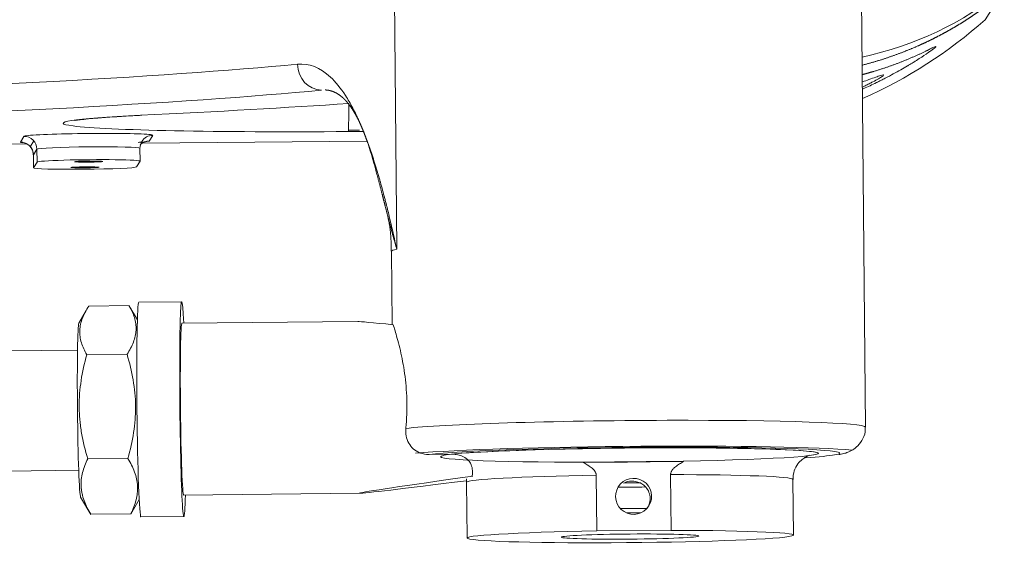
# Model space of a CAD drawing. Header units: millimetres. Extents: x -46 to 5160, y -5105 to -1541.
# Tile 78 of 104: x 4724 to 4742, y -4990 to -4981. Entities that reach past the tile are written whole.
import ezdxf

# ---------------------------------------------------------------- set-up
doc = ezdxf.new("R2010")
doc.units = ezdxf.units.MM
doc.header["$LTSCALE"] = 0.3175
doc.layers.add('1轮廓实线层', color=7, linetype='Continuous', lineweight=18)

# ---------------------------------------------------------------- blocks, each defined once
blk = doc.blocks.new('MR10C-1488')
at = {"layer": '1轮廓实线层'}
for p, q in [((7770.305, -4877.858), (7770.359, -4883.933)), ((7779.092, -4887.247), (7779.008, -4877.814)), ((7781.327, -4879.657), (7781.615, -4879.193)), ((7765.811, -4881.811), (7765.744, -4881.917)), ((7769.732, -4881.738), (7769.455, -4881.74)), ((7769.458, -4881.716), (7769.665, -4881.715)), ((7761.363, -4881.988), (7763.465, -4881.971)), ((7763.345, -4881.937), (7763.411, -4881.83)), ((7763.53, -4882.022), (7763.597, -4881.915)), ((7765.621, -4881.954), (7769.805, -4881.92)), ((7763.653, -4882.068), (7763.587, -4882.175)), ((7763.587, -4882.175), (7763.587, -4882.176)), ((7763.589, -4882.415), (7763.587, -4882.175)), ((7763.587, -4882.176), (7763.589, -4882.415)), ((7763.656, -4882.308), (7763.653, -4882.068)), ((7765.573, -4882.052), (7765.573, -4882.052)), ((7765.575, -4882.291), (7765.573, -4882.052)), ((7763.656, -4882.308), (7763.589, -4882.415)), ((7765.508, -4882.399), (7765.575, -4882.292)), ((7770.263, -4883.968), (7770.275, -4885.337)), ((7766.352, -4884.911), (7765.553, -4884.919)), ((7764.57, -4885.071), (7764.435, -4885.312)), ((7764.62, -4884.99), (7765.37, -4884.983)), ((7765.526, -4885.246), (7765.368, -4884.978)), ((7769.631, -4885.279), (7766.356, -4885.311)), ((7764.41, -4885.811), (7763.082, -4885.824)), ((7765.333, -4885.89), (7764.583, -4885.898)), ((7765.35, -4887.829), (7764.6, -4887.836)), ((7771.39, -4887.751), (7770.963, -4887.755)), ((7778.616, -4887.735), (7778.617, -4887.731)), ((7763.104, -4888.064), (7764.432, -4888.051)), ((7773.832, -4887.904), (7775.703, -4887.889)), ((7774.086, -4889.181), (7774.077, -4888.142)), ((7775.462, -4888.13), (7775.471, -4889.17)), ((7777.75, -4889.258), (7777.741, -4888.219)), ((7771.661, -4888.273), (7771.671, -4889.312)), ((7764.467, -4888.548), (7764.657, -4888.871)), ((7765.455, -4888.778), (7765.559, -4888.593)), ((7766.388, -4888.511), (7769.663, -4888.479)), ((7769.664, -4888.479), (7769.66, -4888.474)), ((7765.405, -4888.86), (7764.655, -4888.867)), ((7765.592, -4888.919), (7766.392, -4888.911)), ((7774.086, -4889.181), (7775.471, -4889.17))]:
    blk.add_line(p, q, dxfattribs=at)
for centre, major_axis, ratio, start_param, end_param in [((7776.405, -4871.596), (-4.183, 8.208), 0.819468, 2.923171, 3.314302), ((7775.48, -4873.08), (-7.468, 4.655), 0.999045, 2.543971, 2.854531), ((7779.968, -4879.655), (0.285, -0.573), 0.974685, 6.245113, 6.371302), ((7739.028, -4880.289), (31.999, 0.285), 0.036886, 5.289623, 5.883581), ((7768.952, -4880.488), (-0.046, 0.478), 0.920588, 1.476206, 3.047002), ((7739.032, -4880.769), (-32.479, -0.289), 0.036886, 2.14803, 2.741988), ((7739.032, -4880.769), (36.159, 0.322), 0.036886, 5.536786, 5.712372), ((7769.449, -4881.101), (0.005, -0.64), 0.023425, 0.036904, 1.358558), ((7769.581, -4881.538), (-5.44, -0.048), 0.036886, 5.536786, 6.544711), ((7769.581, -4881.538), (-5.44, -0.048), 0.036886, 0.261526, 1.547353), ((7764.611, -4881.82), (-1.2, -0.011), 0.036886, 6.090834, 6.259742), ((7764.611, -4881.82), (-1.2, -0.011), 0.036886, 3.311652, 6.090834), ((7765.813, -4882.051), (-0.204, 0.127), 0.999045, 5.278196, 6.283162), ((7764.611, -4881.82), (-1.2, -0.011), 0.036886, 3.11815, 3.311651), ((7764.544, -4881.927), (-1.2, -0.011), 0.036886, 6.259742, 6.563736), ((7763.347, -4882.177), (-0.204, 0.127), 0.999045, 3.707399, 5.278196), ((7763.413, -4882.07), (-0.204, 0.127), 0.999045, 3.707399, 5.278196), ((7765.813, -4882.051), (-0.204, 0.127), 0.999045, 6.283162, 6.848992), ((7765.746, -4882.157), (-0.204, 0.127), 0.999045, 5.278196, 6.017674), ((7764.544, -4881.927), (-1.2, -0.011), 0.036886, 2.646287, 3.11815), ((7764.613, -4882.06), (0.96, 0.009), 0.036886, 0.000024, 3.11815), ((7764.615, -4882.3), (0.96, 0.009), 0.036886, 6.259742, 9.401335), ((7764.549, -4882.407), (0.96, 0.009), 0.036886, 3.11815, 6.259742), ((7774.663, -4883.929), (4.4, 0.039), 0.036886, 2.931634, 3.141599), ((7765.572, -4886.919), (-0.02, 2), 0.027181, 6.283185, 9.424676), ((7766.372, -4886.911), (0.02, -2), 0.027181, 2.498161, 6.283185), ((7782.59, -4886.751), (-12.967, 1.471), 0.004082, 5.960681, 6.245067), ((7764.453, -4886.93), (-0.016, 1.62), 0.027181, 0.047125, 3.094567), ((7766.372, -4886.911), (-0.016, 1.6), 0.027181, 0, 3.141495), ((7774.693, -4887.286), (-4.4, -0.039), 0.036886, 3.141907, 5.959033), ((7774.697, -4887.766), (-4.4, -0.039), 0.036886, 3.481439, 5.847451), ((7774.697, -4887.766), (3.92, 0.035), 0.036886, 0.131673, 2.831872), ((7774.697, -4887.766), (-3.52, -0.031), 0.036886, 3.254161, 6.283185), ((7774.697, -4887.766), (-3.52, -0.031), 0.036886, 3.326869, 5.978766), ((7774.697, -4887.766), (-3.52, -0.031), 0.036886, 0, 3.11815), ((7774.697, -4887.766), (3.92, 0.035), 0.036886, 5.702306, 6.059662), ((7774.697, -4887.766), (-3.52, -0.031), 0.036886, 2.868884, 3.254163), ((7774.697, -4887.766), (-3.52, -0.031), 0.036886, 3.118148, 3.326869), ((7774.697, -4887.766), (3.92, 0.035), 0.036886, 6.059662, 6.259746), ((7774.697, -4887.766), (3.92, 0.035), 0.036886, 6.283185, 6.414859), ((7774.699, -4888.006), (3.104, 0.028), 0.036886, 1.241245, 1.853461), ((7782.59, -4886.751), (12.939, 1.727), 0.004897, 2.559653, 3.102365), ((7782.59, -4886.751), (12.939, 1.727), 0.004897, 3.186321, 3.705153), ((7774.701, -4888.246), (3.04, 0.027), 0.036886, 1.777275, 3.142028), ((7774.701, -4888.246), (3.04, 0.027), 0.036886, 6.282724, 7.600617), ((7774.703, -4888.428), (1.76, 0.016), 0.036886, 1.407737, 1.69529), ((7774.702, -4888.348), (-1.68, -0.015), 0.036886, 4.592231, 4.781218), ((7766.372, -4886.911), (0.02, -2), 0.027181, 6.283185, 6.926628), ((7775.76, -4886.818), (6.104, 1.659), 0.010768, 3.103904, 3.187859), ((7774.706, -4888.827), (-1.76, -0.016), 0.036886, 4.524196, 4.814008), ((7774.707, -4888.907), (1.68, 0.015), 0.036886, 1.451522, 1.607522), ((7774.71, -4889.285), (3.04, 0.027), 0.036886, 1.777275, 7.600617)]:
    blk.add_ellipse(centre, major_axis=major_axis, ratio=ratio, start_param=start_param, end_param=end_param, dxfattribs=at)
for centre, major_axis, ratio in [((7764.615, -4882.3), (0.264, 0.002), 0.036886), ((7764.549, -4882.407), (0.264, 0.002), 0.036886), ((7774.773, -4888.536), (-0.285, 0.178), 0.999045), ((7774.71, -4889.285), (-1.28, -0.011), 0.036886)]:
    blk.add_ellipse(centre, major_axis=major_axis, ratio=ratio, dxfattribs=at)
for points, knots in [([(7781.615, -4879.193), (7781.612, -4879.196), (7781.604, -4879.202), (7781.593, -4879.212), (7781.582, -4879.221), (7781.571, -4879.23), (7781.559, -4879.239), (7781.548, -4879.248), (7781.537, -4879.257), (7781.526, -4879.266), (7781.514, -4879.275), (7781.503, -4879.284), (7781.491, -4879.293), (7781.48, -4879.302), (7781.468, -4879.311), (7781.457, -4879.32), (7781.445, -4879.329), (7781.434, -4879.338), (7781.422, -4879.347), (7781.41, -4879.356), (7781.399, -4879.364), (7781.387, -4879.373), (7781.375, -4879.382), (7781.364, -4879.391), (7781.352, -4879.4), (7781.34, -4879.408), (7781.328, -4879.417), (7781.316, -4879.426), (7781.304, -4879.435), (7781.292, -4879.443), (7781.28, -4879.452), (7781.268, -4879.461), (7781.256, -4879.469), (7781.244, -4879.478), (7781.232, -4879.486), (7781.22, -4879.495), (7781.208, -4879.504), (7781.196, -4879.512), (7781.184, -4879.521), (7781.171, -4879.529), (7781.159, -4879.538), (7781.147, -4879.546), (7781.135, -4879.555), (7781.122, -4879.563), (7781.11, -4879.571), (7781.097, -4879.58), (7781.085, -4879.588), (7781.072, -4879.596), (7781.06, -4879.605), (7781.047, -4879.613), (7781.035, -4879.621), (7781.022, -4879.63), (7781.01, -4879.638), (7780.997, -4879.646), (7780.984, -4879.654), (7780.972, -4879.662), (7780.959, -4879.671), (7780.946, -4879.679), (7780.933, -4879.687), (7780.92, -4879.695), (7780.907, -4879.703), (7780.895, -4879.711), (7780.882, -4879.719), (7780.869, -4879.727), (7780.856, -4879.735), (7780.843, -4879.743), (7780.83, -4879.751), (7780.817, -4879.759), (7780.803, -4879.767), (7780.79, -4879.774), (7780.777, -4879.782), (7780.764, -4879.79), (7780.751, -4879.798), (7780.737, -4879.806), (7780.724, -4879.813), (7780.711, -4879.821), (7780.698, -4879.829), (7780.684, -4879.836), (7780.671, -4879.844), (7780.657, -4879.852), (7780.644, -4879.859), (7780.63, -4879.867), (7780.617, -4879.874), (7780.603, -4879.882), (7780.59, -4879.889), (7780.576, -4879.897), (7780.562, -4879.904), (7780.549, -4879.912), (7780.535, -4879.919), (7780.521, -4879.926), (7780.507, -4879.934), (7780.494, -4879.941), (7780.48, -4879.948), (7780.466, -4879.956), (7780.452, -4879.963), (7780.438, -4879.97), (7780.424, -4879.977), (7780.41, -4879.984), (7780.396, -4879.991), (7780.382, -4879.999), (7780.368, -4880.006), (7780.354, -4880.013), (7780.34, -4880.02), (7780.326, -4880.027), (7780.312, -4880.034), (7780.297, -4880.041), (7780.283, -4880.048), (7780.269, -4880.054), (7780.255, -4880.061), (7780.24, -4880.068), (7780.226, -4880.075), (7780.211, -4880.082), (7780.197, -4880.088), (7780.183, -4880.095), (7780.168, -4880.102), (7780.154, -4880.108), (7780.139, -4880.115), (7780.124, -4880.122), (7780.11, -4880.128), (7780.095, -4880.135), (7780.078, -4880.142), (7780.058, -4880.151), (7780.035, -4880.161), (7780.012, -4880.171), (7779.989, -4880.181), (7779.966, -4880.191), (7779.943, -4880.2), (7779.92, -4880.21), (7779.897, -4880.219), (7779.873, -4880.229), (7779.849, -4880.238), (7779.826, -4880.248), (7779.802, -4880.257), (7779.778, -4880.266), (7779.754, -4880.276), (7779.73, -4880.285), (7779.705, -4880.294), (7779.681, -4880.303), (7779.656, -4880.312), (7779.631, -4880.321), (7779.607, -4880.33), (7779.582, -4880.338), (7779.557, -4880.347), (7779.532, -4880.356), (7779.506, -4880.364), (7779.481, -4880.373), (7779.455, -4880.381), (7779.43, -4880.389), (7779.404, -4880.398), (7779.378, -4880.406), (7779.352, -4880.414), (7779.326, -4880.422), (7779.3, -4880.43), (7779.274, -4880.438), (7779.247, -4880.445), (7779.221, -4880.453), (7779.194, -4880.461), (7779.167, -4880.468), (7779.14, -4880.476), (7779.113, -4880.483), (7779.086, -4880.49), (7779.059, -4880.497), (7779.041, -4880.502), (7779.032, -4880.504)], [0, 0, 0, 0, 0.004385, 0.008781, 0.013187, 0.017604, 0.022032, 0.026471, 0.03092, 0.03538, 0.039851, 0.044332, 0.048825, 0.053327, 0.057841, 0.062365, 0.0669, 0.071446, 0.076003, 0.08057, 0.085148, 0.089736, 0.094336, 0.098946, 0.103567, 0.108198, 0.11284, 0.117493, 0.122157, 0.126832, 0.131517, 0.136213, 0.140919, 0.145637, 0.150365, 0.155104, 0.159854, 0.164614, 0.169385, 0.174167, 0.178959, 0.183763, 0.188577, 0.193402, 0.198237, 0.203084, 0.207941, 0.212809, 0.217687, 0.222577, 0.227477, 0.232387, 0.237309, 0.242241, 0.247185, 0.252138, 0.257103, 0.262078, 0.267065, 0.272062, 0.277069, 0.282088, 0.287117, 0.292157, 0.297208, 0.302269, 0.307341, 0.312424, 0.317518, 0.322623, 0.327738, 0.332864, 0.338001, 0.343149, 0.348307, 0.353477, 0.358657, 0.363847, 0.369049, 0.374261, 0.379484, 0.384718, 0.389963, 0.395218, 0.400485, 0.405762, 0.411049, 0.416348, 0.421657, 0.426978, 0.432308, 0.43765, 0.443003, 0.448366, 0.45374, 0.459125, 0.464521, 0.469927, 0.475344, 0.480772, 0.486211, 0.491661, 0.497121, 0.502593, 0.508075, 0.513567, 0.519071, 0.524585, 0.530111, 0.535647, 0.541193, 0.546751, 0.552319, 0.557899, 0.563489, 0.56909, 0.574701, 0.580324, 0.585957, 0.591601, 0.597256, 0.605969, 0.614725, 0.623524, 0.632367, 0.641252, 0.650181, 0.659153, 0.668168, 0.677227, 0.686328, 0.695473, 0.704661, 0.713892, 0.723167, 0.732484, 0.741845, 0.751249, 0.760696, 0.770186, 0.77972, 0.789297, 0.798917, 0.80858, 0.818286, 0.828036, 0.837829, 0.847665, 0.857544, 0.867467, 0.877433, 0.887441, 0.897494, 0.907589, 0.917728, 0.92791, 0.938135, 0.948403, 0.958715, 0.969069, 0.979467, 0.989909, 1, 1, 1, 1]), ([(7780.301, -4880.201), (7780.32, -4880.191), (7780.354, -4880.175), (7780.388, -4880.159), (7780.407, -4880.153), (7780.409, -4880.158), (7780.396, -4880.172), (7780.367, -4880.196), (7780.337, -4880.219), (7780.31, -4880.238), (7780.296, -4880.248), (7780.277, -4880.261), (7780.268, -4880.268), (7780.263, -4880.272), (7780.26, -4880.273), (7780.259, -4880.274), (7780.258, -4880.275), (7780.258, -4880.275), (7780.258, -4880.275), (7780.258, -4880.275), (7780.258, -4880.275), (7780.214, -4880.306), (7780.16, -4880.342), (7780.065, -4880.403), (7780.031, -4880.424), (7779.976, -4880.458), (7779.947, -4880.476), (7779.912, -4880.497), (7779.894, -4880.507), (7779.885, -4880.513), (7779.881, -4880.515), (7779.879, -4880.517), (7779.877, -4880.517), (7779.877, -4880.518), (7779.877, -4880.518), (7779.876, -4880.518), (7779.876, -4880.518), (7779.797, -4880.565), (7779.709, -4880.615), (7779.565, -4880.693), (7779.515, -4880.72), (7779.436, -4880.76), (7779.396, -4880.78), (7779.348, -4880.804), (7779.324, -4880.816), (7779.311, -4880.823), (7779.305, -4880.826), (7779.302, -4880.827), (7779.3, -4880.828), (7779.3, -4880.828), (7779.299, -4880.828), (7779.299, -4880.828), (7779.299, -4880.829), (7779.221, -4880.867), (7779.139, -4880.905), (7779.054, -4880.943)], [0, 0, 0, 0, 0.057369, 0.114738, 0.172107, 0.229476, 0.286845, 0.344214, 0.401583, 0.401583, 0.430268, 0.44461, 0.451781, 0.455367, 0.45716, 0.458056, 0.458504, 0.458728, 0.45884, 0.45884, 0.458952, 0.458952, 0.573691, 0.573691, 0.63106, 0.63106, 0.659744, 0.674086, 0.681258, 0.684843, 0.686636, 0.687532, 0.687981, 0.688205, 0.688317, 0.688317, 0.688429, 0.688429, 0.803167, 0.803167, 0.860536, 0.860536, 0.88922, 0.903563, 0.910734, 0.914319, 0.916112, 0.917009, 0.917457, 0.917681, 0.917793, 0.917793, 0.917905, 0.917905, 1, 1, 1, 1]), ([(7779.034, -4880.68), (7779.038, -4880.679), (7779.046, -4880.677), (7779.059, -4880.674), (7779.073, -4880.67), (7779.087, -4880.666), (7779.101, -4880.662), (7779.115, -4880.659), (7779.129, -4880.655), (7779.142, -4880.651), (7779.156, -4880.647), (7779.17, -4880.643), (7779.183, -4880.639), (7779.197, -4880.635), (7779.21, -4880.631), (7779.224, -4880.627), (7779.237, -4880.624), (7779.256, -4880.618), (7779.279, -4880.611), (7779.308, -4880.602), (7779.336, -4880.593), (7779.364, -4880.584), (7779.392, -4880.575), (7779.42, -4880.566), (7779.448, -4880.557), (7779.476, -4880.548), (7779.503, -4880.538), (7779.531, -4880.529), (7779.558, -4880.519), (7779.585, -4880.509), (7779.612, -4880.5), (7779.639, -4880.49), (7779.666, -4880.48), (7779.693, -4880.47), (7779.719, -4880.459), (7779.746, -4880.449), (7779.772, -4880.439), (7779.799, -4880.428), (7779.825, -4880.418), (7779.851, -4880.407), (7779.877, -4880.396), (7779.903, -4880.385), (7779.929, -4880.374), (7779.954, -4880.363), (7779.98, -4880.352), (7780.005, -4880.341), (7780.03, -4880.33), (7780.056, -4880.319), (7780.081, -4880.307), (7780.106, -4880.296), (7780.13, -4880.284), (7780.155, -4880.273), (7780.18, -4880.261), (7780.204, -4880.249), (7780.228, -4880.237), (7780.253, -4880.225), (7780.277, -4880.213), (7780.293, -4880.205), (7780.301, -4880.201)], [0, 0, 0, 0, 0.008895, 0.019895, 0.030865, 0.041804, 0.052713, 0.063591, 0.074438, 0.085255, 0.096041, 0.106797, 0.117522, 0.128217, 0.138881, 0.149515, 0.160118, 0.170691, 0.193112, 0.215447, 0.237695, 0.259857, 0.281932, 0.30392, 0.325822, 0.347637, 0.369365, 0.391007, 0.412562, 0.434031, 0.455413, 0.476708, 0.497917, 0.519039, 0.540074, 0.561023, 0.581885, 0.602661, 0.62335, 0.643953, 0.664469, 0.684898, 0.705241, 0.725497, 0.745667, 0.76575, 0.785747, 0.805657, 0.825481, 0.845218, 0.864868, 0.884432, 0.90391, 0.923301, 0.942605, 0.961823, 0.980955, 1, 1, 1, 1]), ([(7768.51, -4880.485), (7768.725, -4880.465), (7768.93, -4880.545), (7769.219, -4880.816), (7769.313, -4880.931), (7769.45, -4881.142), (7769.517, -4881.257), (7769.593, -4881.408), (7769.63, -4881.488), (7769.649, -4881.528), (7769.658, -4881.549), (7769.663, -4881.559), (7769.665, -4881.565), (7769.667, -4881.567), (7769.667, -4881.569), (7769.667, -4881.569), (7769.668, -4881.57), (7769.668, -4881.57), (7769.668, -4881.57), (7769.668, -4881.57), (7769.668, -4881.57), (7769.668, -4881.57), (7769.733, -4881.717), (7769.798, -4881.883), (7769.895, -4882.162), (7769.943, -4882.308), (7769.999, -4882.492), (7770.027, -4882.587), (7770.041, -4882.636), (7770.048, -4882.66), (7770.051, -4882.672), (7770.053, -4882.679), (7770.054, -4882.682), (7770.054, -4882.683), (7770.054, -4882.684), (7770.055, -4882.684), (7770.055, -4882.685), (7770.055, -4882.685), (7770.055, -4882.685), (7770.055, -4882.685), (7770.081, -4882.779), (7770.108, -4882.879), (7770.143, -4883.012), (7770.151, -4883.046), (7770.161, -4883.082), (7770.163, -4883.091), (7770.164, -4883.094), (7770.164, -4883.094), (7770.164, -4883.094), (7770.164, -4883.094), (7770.164, -4883.094), (7770.164, -4883.094), (7770.164, -4883.095), (7770.164, -4883.095), (7770.165, -4883.098), (7770.168, -4883.109), (7770.179, -4883.156), (7770.192, -4883.206), (7770.223, -4883.337), (7770.247, -4883.437), (7770.3, -4883.665), (7770.329, -4883.792), (7770.359, -4883.933)], [0, 0, 0, 0, 0.25, 0.25, 0.375, 0.375, 0.4375, 0.46875, 0.484375, 0.492188, 0.496094, 0.498047, 0.499023, 0.499512, 0.499756, 0.499878, 0.499939, 0.499969, 0.499985, 0.499992, 0.499992, 0.5, 0.5, 0.625, 0.625, 0.6875, 0.71875, 0.734375, 0.742188, 0.746094, 0.748047, 0.749023, 0.749512, 0.749756, 0.749878, 0.749939, 0.749969, 0.749985, 0.749985, 0.75, 0.75, 0.8125, 0.8125, 0.828125, 0.832031, 0.833008, 0.833252, 0.833313, 0.833328, 0.833336, 0.833336, 0.833344, 0.833374, 0.833496, 0.833984, 0.835938, 0.84375, 0.875, 0.875, 0.9375, 0.9375, 1, 1, 1, 1]), ([(7779.035, -4880.815), (7779.08, -4880.8), (7779.121, -4880.785), (7779.255, -4880.738), (7779.326, -4880.713), (7779.395, -4880.692), (7779.412, -4880.687), (7779.432, -4880.685), (7779.436, -4880.687), (7779.427, -4880.702), (7779.394, -4880.724), (7779.307, -4880.774), (7779.272, -4880.793), (7779.21, -4880.826), (7779.187, -4880.837), (7779.14, -4880.861), (7779.114, -4880.873), (7779.071, -4880.894), (7779.054, -4880.903), (7779.036, -4880.911)], [0, 0, 0, 0, 0.086011, 0.086011, 0.305874, 0.305874, 0.415805, 0.415805, 0.525737, 0.525737, 0.7456, 0.7456, 0.855531, 0.855531, 0.910497, 0.910497, 0.965463, 0.965463, 1, 1, 1, 1]), ([(7770.172, -4883.238), (7770.171, -4883.237), (7770.17, -4883.229), (7770.166, -4883.216), (7770.161, -4883.198), (7770.157, -4883.18), (7770.152, -4883.163), (7770.148, -4883.146), (7770.144, -4883.129), (7770.139, -4883.112), (7770.135, -4883.096), (7770.131, -4883.079), (7770.127, -4883.063), (7770.123, -4883.047), (7770.119, -4883.032), (7770.115, -4883.016), (7770.111, -4883.001), (7770.107, -4882.986), (7770.103, -4882.971), (7770.099, -4882.957), (7770.096, -4882.943), (7770.092, -4882.928), (7770.089, -4882.915), (7770.081, -4882.886), (7770.07, -4882.843), (7770.056, -4882.786), (7770.041, -4882.73), (7770.027, -4882.675), (7770.012, -4882.62), (7769.998, -4882.567), (7769.984, -4882.514), (7769.97, -4882.462), (7769.956, -4882.411), (7769.942, -4882.361), (7769.928, -4882.312), (7769.914, -4882.263), (7769.901, -4882.216), (7769.887, -4882.17), (7769.873, -4882.124), (7769.859, -4882.079), (7769.845, -4882.036), (7769.831, -4881.993), (7769.821, -4881.961), (7769.813, -4881.939), (7769.809, -4881.927), (7769.805, -4881.915), (7769.801, -4881.904), (7769.797, -4881.892), (7769.793, -4881.88), (7769.788, -4881.868), (7769.784, -4881.856), (7769.78, -4881.845), (7769.776, -4881.833), (7769.771, -4881.822), (7769.767, -4881.81), (7769.763, -4881.799), (7769.758, -4881.787), (7769.754, -4881.776), (7769.75, -4881.765), (7769.745, -4881.753), (7769.741, -4881.742), (7769.736, -4881.731), (7769.732, -4881.72), (7769.727, -4881.709), (7769.723, -4881.698), (7769.718, -4881.687), (7769.714, -4881.676), (7769.709, -4881.665), (7769.704, -4881.654), (7769.7, -4881.643), (7769.695, -4881.633), (7769.69, -4881.622), (7769.686, -4881.612), (7769.681, -4881.601), (7769.676, -4881.591), (7769.671, -4881.58), (7769.667, -4881.57), (7769.662, -4881.56), (7769.657, -4881.55), (7769.652, -4881.539), (7769.647, -4881.529), (7769.642, -4881.519), (7769.637, -4881.509), (7769.632, -4881.5), (7769.627, -4881.49), (7769.622, -4881.48), (7769.617, -4881.47), (7769.612, -4881.461), (7769.607, -4881.451), (7769.602, -4881.442), (7769.596, -4881.432), (7769.591, -4881.423), (7769.586, -4881.414), (7769.581, -4881.405), (7769.575, -4881.396), (7769.57, -4881.387), (7769.565, -4881.378), (7769.559, -4881.369), (7769.554, -4881.36), (7769.549, -4881.351), (7769.543, -4881.343), (7769.538, -4881.334), (7769.532, -4881.326), (7769.527, -4881.317), (7769.521, -4881.309), (7769.516, -4881.301), (7769.51, -4881.293), (7769.504, -4881.284), (7769.499, -4881.276), (7769.493, -4881.269), (7769.487, -4881.261), (7769.482, -4881.253), (7769.476, -4881.245), (7769.47, -4881.238), (7769.464, -4881.23), (7769.458, -4881.223), (7769.452, -4881.216), (7769.447, -4881.208), (7769.441, -4881.201), (7769.435, -4881.194), (7769.429, -4881.187), (7769.423, -4881.181), (7769.417, -4881.174), (7769.411, -4881.167), (7769.405, -4881.161), (7769.398, -4881.154), (7769.392, -4881.148), (7769.386, -4881.142), (7769.38, -4881.135), (7769.374, -4881.129), (7769.367, -4881.123), (7769.361, -4881.118), (7769.355, -4881.112), (7769.349, -4881.106), (7769.342, -4881.101), (7769.336, -4881.095), (7769.329, -4881.09), (7769.323, -4881.084), (7769.316, -4881.079), (7769.31, -4881.074), (7769.303, -4881.069), (7769.297, -4881.064), (7769.29, -4881.06), (7769.284, -4881.055), (7769.277, -4881.051), (7769.27, -4881.046), (7769.264, -4881.042), (7769.257, -4881.038), (7769.25, -4881.034), (7769.243, -4881.03), (7769.237, -4881.026), (7769.23, -4881.022), (7769.223, -4881.018), (7769.216, -4881.015), (7769.209, -4881.012), (7769.202, -4881.008), (7769.195, -4881.005), (7769.188, -4881.002), (7769.181, -4880.999), (7769.174, -4880.996), (7769.167, -4880.994), (7769.16, -4880.991), (7769.153, -4880.989), (7769.146, -4880.986), (7769.138, -4880.984), (7769.131, -4880.982), (7769.124, -4880.98), (7769.117, -4880.978), (7769.109, -4880.976), (7769.102, -4880.975), (7769.094, -4880.973), (7769.087, -4880.972), (7769.08, -4880.971), (7769.072, -4880.969), (7769.065, -4880.968), (7769.057, -4880.968), (7769.05, -4880.967), (7769.042, -4880.966), (7769.035, -4880.966), (7769.03, -4880.966), (7769.028, -4880.965)], [0, 0, 0, 0, 0.001092, 0.006597, 0.012039, 0.017418, 0.022733, 0.027985, 0.033174, 0.038299, 0.043361, 0.048359, 0.053293, 0.058164, 0.06297, 0.067713, 0.072392, 0.077007, 0.081558, 0.086044, 0.090466, 0.094824, 0.099117, 0.103346, 0.121278, 0.139044, 0.156645, 0.17408, 0.191351, 0.208458, 0.2254, 0.242178, 0.258791, 0.275239, 0.291522, 0.307638, 0.323587, 0.339368, 0.35498, 0.370422, 0.385692, 0.40079, 0.415713, 0.420031, 0.424348, 0.428665, 0.432982, 0.437297, 0.441612, 0.445927, 0.450241, 0.454554, 0.458867, 0.463179, 0.467491, 0.471802, 0.476113, 0.480423, 0.484733, 0.489042, 0.493351, 0.497659, 0.501967, 0.506274, 0.510581, 0.514887, 0.519193, 0.523498, 0.527803, 0.532107, 0.536411, 0.540715, 0.545017, 0.54932, 0.553622, 0.557923, 0.562224, 0.566525, 0.570825, 0.575124, 0.579423, 0.583722, 0.58802, 0.592317, 0.596614, 0.600911, 0.605207, 0.609502, 0.613797, 0.618092, 0.622386, 0.626679, 0.630972, 0.635264, 0.639555, 0.643846, 0.648137, 0.652427, 0.656716, 0.661005, 0.665293, 0.66958, 0.673867, 0.678153, 0.682438, 0.686723, 0.691007, 0.69529, 0.699573, 0.703855, 0.708136, 0.712417, 0.716696, 0.720975, 0.725253, 0.729531, 0.733807, 0.738083, 0.742358, 0.746632, 0.750905, 0.755177, 0.759448, 0.763719, 0.767988, 0.772257, 0.776525, 0.780791, 0.785057, 0.789322, 0.793586, 0.797848, 0.80211, 0.80637, 0.81063, 0.814888, 0.819146, 0.823402, 0.827657, 0.831911, 0.836163, 0.840415, 0.844665, 0.848914, 0.853162, 0.857409, 0.861654, 0.865898, 0.870141, 0.874382, 0.878622, 0.882861, 0.887099, 0.891335, 0.895569, 0.899802, 0.904034, 0.908265, 0.912493, 0.916721, 0.920947, 0.925171, 0.929394, 0.933616, 0.937836, 0.942054, 0.946271, 0.950486, 0.9547, 0.958912, 0.963122, 0.967331, 0.971538, 0.975744, 0.979947, 0.98415, 0.98835, 0.992549, 0.996746, 1, 1, 1, 1]), ([(7764.353, -4881.537), (7764.353, -4881.537), (7764.355, -4881.537), (7764.386, -4881.531), (7764.485, -4881.517), (7764.663, -4881.498), (7764.926, -4881.477), (7765.248, -4881.456), (7765.493, -4881.443), (7765.611, -4881.437)], [0, 0, 0, 0, 0.020419, 0.127935, 0.269913, 0.442167, 0.633363, 0.833934, 1, 1, 1, 1]), ([(7763.411, -4881.95), (7763.411, -4881.95), (7763.413, -4881.95), (7763.423, -4881.952), (7763.451, -4881.962), (7763.494, -4881.986), (7763.543, -4882.033), (7763.579, -4882.102), (7763.585, -4882.152), (7763.584, -4882.176)], [0, 0, 0, 0, 0.081375, 0.230513, 0.339621, 0.464993, 0.638166, 0.833892, 1, 1, 1, 1]), ([(7765.576, -4881.988), (7765.582, -4881.982), (7765.599, -4881.967), (7765.629, -4881.948), (7765.655, -4881.936), (7765.672, -4881.931), (7765.68, -4881.929), (7765.672, -4881.931), (7765.631, -4881.936), (7765.576, -4881.94), (7765.54, -4881.942)], [0, 0, 0, 0, 0.039372, 0.115081, 0.178331, 0.24023, 0.322933, 0.461179, 0.720953, 1, 1, 1, 1]), ([(7770.359, -4883.933), (7770.357, -4883.925), (7770.352, -4883.908), (7770.345, -4883.883), (7770.338, -4883.858), (7770.331, -4883.834), (7770.324, -4883.809), (7770.318, -4883.785), (7770.311, -4883.761), (7770.304, -4883.737), (7770.298, -4883.714), (7770.292, -4883.691), (7770.285, -4883.667), (7770.279, -4883.645), (7770.273, -4883.622), (7770.267, -4883.599), (7770.261, -4883.577), (7770.255, -4883.555), (7770.249, -4883.533), (7770.244, -4883.512), (7770.238, -4883.491), (7770.232, -4883.469), (7770.227, -4883.449), (7770.221, -4883.428), (7770.216, -4883.408), (7770.211, -4883.387), (7770.205, -4883.367), (7770.2, -4883.348), (7770.195, -4883.328), (7770.19, -4883.309), (7770.185, -4883.29), (7770.18, -4883.271), (7770.176, -4883.254), (7770.173, -4883.243), (7770.172, -4883.238)], [0, 0, 0, 0, 0.036181, 0.072048, 0.107601, 0.142842, 0.177771, 0.21239, 0.246699, 0.280699, 0.314391, 0.347776, 0.380853, 0.413624, 0.446089, 0.478249, 0.510104, 0.541655, 0.572901, 0.603844, 0.634483, 0.664819, 0.694852, 0.724582, 0.754009, 0.783133, 0.811955, 0.840475, 0.868692, 0.896606, 0.924218, 0.951527, 0.978533, 1, 1, 1, 1]), ([(7764.62, -4884.99), (7764.571, -4885.065), (7764.531, -4885.14), (7764.487, -4885.253), (7764.475, -4885.291), (7764.458, -4885.367), (7764.453, -4885.406), (7764.451, -4885.454), (7764.451, -4885.464), (7764.451, -4885.478), (7764.451, -4885.483), (7764.451, -4885.493), (7764.452, -4885.517), (7764.454, -4885.541), (7764.462, -4885.598), (7764.471, -4885.636), (7764.505, -4885.75), (7764.54, -4885.824), (7764.583, -4885.898)], [0, 0, 0, 0, 0.25, 0.25, 0.375, 0.375, 0.5, 0.5, 0.53125, 0.53125, 0.546875, 0.546875, 0.5625, 0.625, 0.625, 0.75, 0.75, 1, 1, 1, 1]), ([(7765.37, -4884.983), (7765.413, -4885.056), (7765.448, -4885.13), (7765.482, -4885.243), (7765.491, -4885.281), (7765.501, -4885.357), (7765.503, -4885.395), (7765.501, -4885.444), (7765.501, -4885.453), (7765.499, -4885.468), (7765.499, -4885.473), (7765.498, -4885.482), (7765.495, -4885.507), (7765.491, -4885.531), (7765.478, -4885.588), (7765.466, -4885.626), (7765.423, -4885.74), (7765.382, -4885.816), (7765.333, -4885.89)], [0, 0, 0, 0, 0.25, 0.25, 0.375, 0.375, 0.5, 0.5, 0.53125, 0.53125, 0.546875, 0.546875, 0.5625, 0.625, 0.625, 0.75, 0.75, 1, 1, 1, 1]), ([(7770.528, -4887.271), (7770.53, -4887.249), (7770.547, -4887.054), (7770.555, -4886.676), (7770.503, -4886.174), (7770.414, -4885.745), (7770.334, -4885.471), (7770.302, -4885.368), (7770.293, -4885.339)], [0, 0, 0, 0, 0.028524, 0.244618, 0.448803, 0.656883, 0.878023, 1, 1, 1, 1]), ([(7764.583, -4885.898), (7764.538, -4886.056), (7764.502, -4886.216), (7764.465, -4886.458), (7764.456, -4886.539), (7764.443, -4886.702), (7764.441, -4886.784), (7764.441, -4886.887), (7764.442, -4886.908), (7764.443, -4886.939), (7764.443, -4886.949), (7764.444, -4886.97), (7764.446, -4887.021), (7764.45, -4887.073), (7764.461, -4887.195), (7764.472, -4887.277), (7764.513, -4887.519), (7764.553, -4887.678), (7764.6, -4887.836)], [0, 0, 0, 0, 0.25, 0.25, 0.375, 0.375, 0.5, 0.5, 0.53125, 0.53125, 0.546875, 0.546875, 0.5625, 0.625, 0.625, 0.75, 0.75, 1, 1, 1, 1]), ([(7765.333, -4885.89), (7765.38, -4886.048), (7765.419, -4886.207), (7765.46, -4886.448), (7765.471, -4886.529), (7765.486, -4886.692), (7765.491, -4886.774), (7765.492, -4886.877), (7765.492, -4886.897), (7765.491, -4886.928), (7765.491, -4886.939), (7765.491, -4886.959), (7765.489, -4887.011), (7765.486, -4887.062), (7765.477, -4887.185), (7765.468, -4887.267), (7765.431, -4887.51), (7765.394, -4887.67), (7765.35, -4887.829)], [0, 0, 0, 0, 0.25, 0.25, 0.375, 0.375, 0.5, 0.5, 0.53125, 0.53125, 0.546875, 0.546875, 0.5625, 0.625, 0.625, 0.75, 0.75, 1, 1, 1, 1]), ([(7770.963, -4887.755), (7770.96, -4887.755), (7770.905, -4887.755), (7770.842, -4887.745), (7770.745, -4887.708), (7770.66, -4887.654), (7770.574, -4887.545), (7770.528, -4887.413), (7770.524, -4887.318), (7770.528, -4887.271)], [0, 0, 0, 0, 0.01223, 0.214096, 0.240229, 0.427108, 0.613299, 0.81461, 1, 1, 1, 1]), ([(7778.599, -4887.757), (7778.625, -4887.754), (7778.679, -4887.742), (7778.756, -4887.72), (7778.849, -4887.679), (7778.961, -4887.596), (7779.052, -4887.463), (7779.099, -4887.335), (7779.089, -4887.263), (7779.086, -4887.251)], [0, 0, 0, 0, 0.239734, 0.409794, 0.549879, 0.675434, 0.817128, 0.969275, 1, 1, 1, 1]), ([(7764.6, -4887.836), (7764.559, -4887.921), (7764.525, -4888.006), (7764.493, -4888.135), (7764.485, -4888.178), (7764.476, -4888.265), (7764.475, -4888.308), (7764.478, -4888.363), (7764.479, -4888.374), (7764.48, -4888.391), (7764.481, -4888.396), (7764.482, -4888.407), (7764.485, -4888.434), (7764.49, -4888.462), (7764.504, -4888.527), (7764.516, -4888.57), (7764.562, -4888.699), (7764.604, -4888.783), (7764.655, -4888.867)], [0, 0, 0, 0, 0.25, 0.25, 0.375, 0.375, 0.5, 0.5, 0.53125, 0.53125, 0.546875, 0.546875, 0.5625, 0.625, 0.625, 0.75, 0.75, 1, 1, 1, 1]), ([(7765.35, -4887.829), (7765.4, -4887.912), (7765.442, -4887.997), (7765.488, -4888.125), (7765.501, -4888.168), (7765.519, -4888.254), (7765.525, -4888.298), (7765.528, -4888.353), (7765.528, -4888.364), (7765.529, -4888.38), (7765.529, -4888.386), (7765.529, -4888.397), (7765.528, -4888.424), (7765.526, -4888.451), (7765.52, -4888.517), (7765.512, -4888.56), (7765.48, -4888.69), (7765.446, -4888.775), (7765.405, -4888.86)], [0, 0, 0, 0, 0.25, 0.25, 0.375, 0.375, 0.5, 0.5, 0.53125, 0.53125, 0.546875, 0.546875, 0.5625, 0.625, 0.625, 0.75, 0.75, 1, 1, 1, 1]), ([(7771.39, -4887.751), (7771.415, -4887.751), (7771.48, -4887.755), (7771.583, -4887.782), (7771.677, -4887.843), (7771.744, -4887.929), (7771.776, -4888.043), (7771.773, -4888.118), (7771.76, -4888.161)], [0, 0, 0, 0, 0.095164, 0.247907, 0.401354, 0.538864, 0.729388, 1, 1, 1, 1]), ([(7777.746, -4888.221), (7777.744, -4888.164), (7777.756, -4888.062), (7777.826, -4887.932), (7777.91, -4887.847), (7777.984, -4887.8), (7778.033, -4887.778), (7778.055, -4887.771), (7778.057, -4887.771), (7778.057, -4887.771)], [0, 0, 0, 0, 0.205058, 0.395514, 0.555906, 0.694335, 0.821532, 0.974171, 1, 1, 1, 1]), ([(7774.077, -4888.142), (7774.077, -4888.134), (7774.076, -4888.127), (7774.074, -4888.116), (7774.073, -4888.112), (7774.071, -4888.105), (7774.069, -4888.102), (7774.065, -4888.091), (7774.062, -4888.085), (7774.054, -4888.072), (7774.05, -4888.066), (7774.043, -4888.057), (7774.041, -4888.054), (7774.036, -4888.048), (7774.034, -4888.045), (7774.027, -4888.037), (7774.021, -4888.031), (7774.006, -4888.016), (7773.994, -4888.006), (7773.971, -4887.988), (7773.959, -4887.979), (7773.941, -4887.967), (7773.935, -4887.963), (7773.922, -4887.955), (7773.916, -4887.951), (7773.897, -4887.939), (7773.884, -4887.932), (7773.859, -4887.917), (7773.845, -4887.91), (7773.832, -4887.904)], [0, 0, 0, 0, 0.0625, 0.0625, 0.09375, 0.09375, 0.125, 0.125, 0.1875, 0.1875, 0.25, 0.25, 0.28125, 0.28125, 0.3125, 0.3125, 0.375, 0.375, 0.5, 0.5, 0.625, 0.625, 0.6875, 0.6875, 0.75, 0.75, 0.875, 0.875, 1, 1, 1, 1]), ([(7775.703, -4887.889), (7775.69, -4887.896), (7775.677, -4887.903), (7775.651, -4887.917), (7775.639, -4887.925), (7775.614, -4887.941), (7775.602, -4887.949), (7775.578, -4887.966), (7775.566, -4887.975), (7775.543, -4887.993), (7775.532, -4888.003), (7775.517, -4888.019), (7775.511, -4888.024), (7775.502, -4888.035), (7775.497, -4888.041), (7775.488, -4888.053), (7775.484, -4888.06), (7775.478, -4888.069), (7775.477, -4888.073), (7775.473, -4888.08), (7775.472, -4888.083), (7775.468, -4888.093), (7775.466, -4888.101), (7775.464, -4888.112), (7775.463, -4888.115), (7775.462, -4888.123), (7775.462, -4888.127), (7775.462, -4888.13)], [0, 0, 0, 0, 0.125, 0.125, 0.25, 0.25, 0.375, 0.375, 0.5, 0.5, 0.625, 0.625, 0.6875, 0.6875, 0.75, 0.75, 0.8125, 0.8125, 0.84375, 0.84375, 0.875, 0.875, 0.9375, 0.9375, 0.96875, 0.96875, 1, 1, 1, 1]), ([(7771.66, -4888.21), (7771.66, -4888.22), (7771.661, -4888.241), (7771.658, -4888.261), (7771.656, -4888.271)], [0, 0, 0, 0, 0.518354, 1, 1, 1, 1]), ([(7774.583, -4888.29), (7774.585, -4888.29), (7774.62, -4888.271), (7774.694, -4888.247), (7774.803, -4888.251), (7774.866, -4888.274), (7774.894, -4888.288)], [0, 0, 0, 0, 0.014653, 0.367876, 0.714523, 1, 1, 1, 1]), ([(7774.896, -4888.284), (7774.899, -4888.286), (7774.93, -4888.302), (7774.966, -4888.327), (7774.992, -4888.354), (7774.999, -4888.361)], [0, 0, 0, 0, 0.08148, 0.753429, 1, 1, 1, 1]), ([(7774.999, -4888.361), (7774.999, -4888.362), (7775.025, -4888.392), (7775.065, -4888.459), (7775.087, -4888.572), (7775.074, -4888.662), (7775.056, -4888.709), (7775.05, -4888.722)], [0, 0, 0, 0, 0.009831, 0.305593, 0.599831, 0.889233, 1, 1, 1, 1])]:
    blk.add_open_spline(points, degree=3, knots=knots, dxfattribs=at)
for points, degree in [([(7770.161, -4883.2), (7770.267, -4883.578), (7770.252, -4883.969)], 2), ([(7765.405, -4888.86), (7765.423, -4888.832), (7765.44, -4888.804), (7765.456, -4888.776)], 3)]:
    blk.add_open_spline(points, degree=degree, dxfattribs=at)

msp = doc.modelspace()

# ---------------------------------------------------------------- block references
msp.add_blockref('MR10C-1488', (-3039.52709, -100.95006))

doc.saveas('drawing.dxf')
